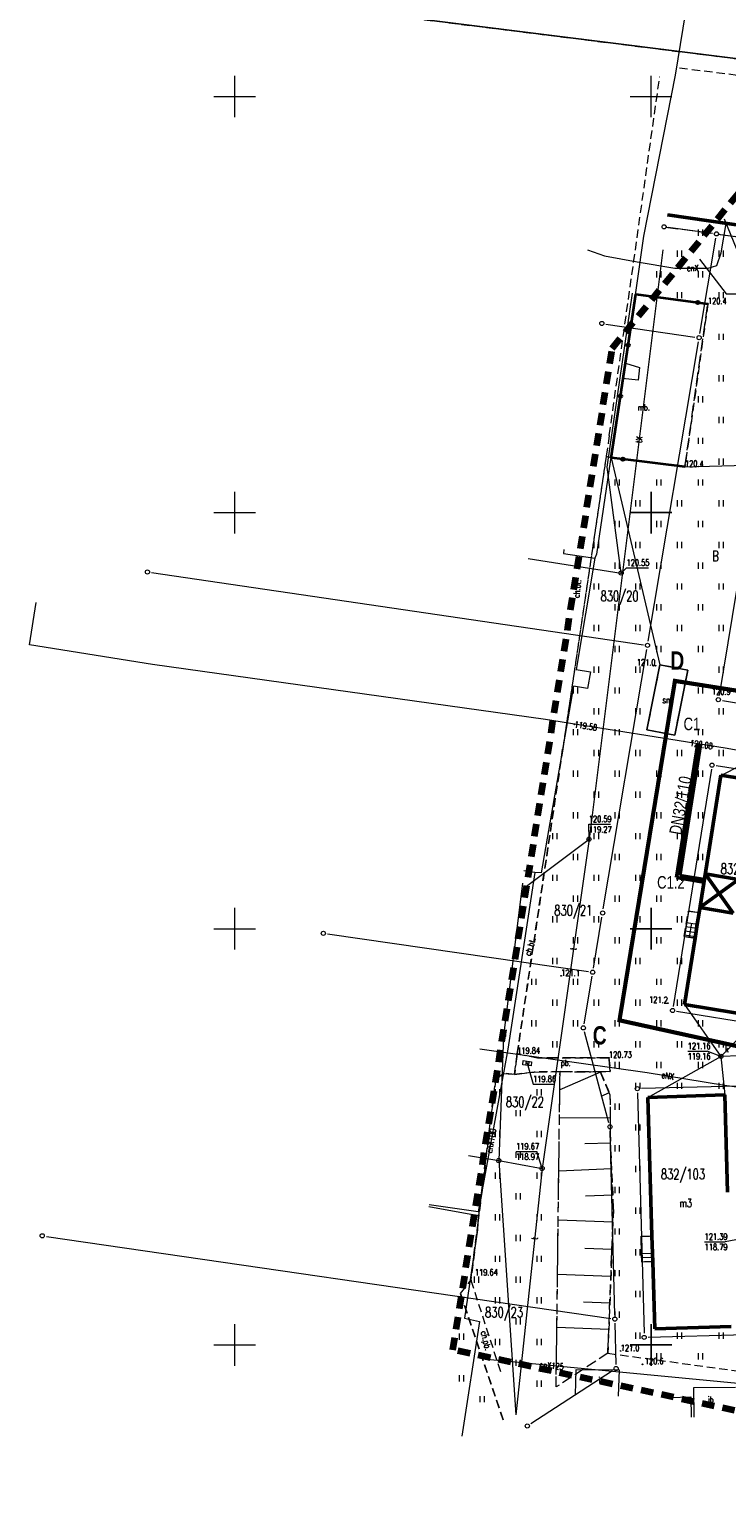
# Model space of a CAD drawing. Header units: metres. Extents: x 6594798 to 6595476, y 5882248 to 5882752.
# Tile 3 of 19: x 6595025 to 6595109, y 5882481 to 5882658. Entities that reach past the tile are written whole.
import ezdxf
from ezdxf.enums import TextEntityAlignment as Align

# ---------------------------------------------------------------- set-up
doc = ezdxf.new("R2010")
doc.units = ezdxf.units.M
doc.header["$MEASUREMENT"] = 0
for name, pattern in [('1', [0]), ('1_1', [0]), ('1_14', [1, -1]), ('1_OTDI', [0]), ('1_OTDM', [0]), ('1_OTKC', [1.5, 1, -0.5]), ('1_OTKJ', [2, 1.5, -0.5]), ('1_OTKK', [0]), ('1_OTKU', [2, 1.5, -0.5]), ('1_OTRK', [1.75, 1.25, -0.5]), ('1_OTRKG', [1.75, 1.25, -0.5]), ('1_OTZI', [1.5, 1, -0.5]), ('1_OTZT', [1.5, 1, -0.5]), ('2_14', [1, -1]), ('2_EGBS', [0]), ('2_EGBSG', [0]), ('2_EGBU_A', [0]), ('3_SUCP', [0]), ('3_SUEP_A', [0]), ('3_SUKP', [0]), ('3_SUTP_A', [0]), ('4', [2.5, 1.5, -1]), ('BUR', [3, 2, -1]), ('GDE', [0]), ('GUK', [2, 1.5, -0.5])]:
    doc.linetypes.add(name, pattern=pattern)
doc.layers.get('0').update_dxf_attribs({"color": 250, "linetype": 'CONTINUOUS', "lineweight": 100})
for name, color, linetype, lineweight in [('00 Ciepłociąg', 200, 'CONTINUOUS', 50), ('BLOKADA_L_0', 7, '4', 100), ('Dzialki', 7, 'GDE', 18), ('EGBB_E_T_0', 7, 'CONTINUOUS', 20), ('EGBB_L_0', 7, '2_EGBU_A', 50), ('EGBE_L_3', 7, '2_EGBS', 18), ('Kontury', 90, 'GUK', 18), ('Numery_dzialek', 7, 'CONTINUOUS', 13), ('Numery_konturow', 90, 'CONTINUOUS', 13), ('OTD_E_T_5', 7, 'CONTINUOUS', 0), ('OTD_E_T_7', 7, 'CONTINUOUS', 0), ('OTD_L_14', 7, '1_OTDI', 18), ('OTD_L_8', 7, '1_OTDM', 25), ('OTK_E_T_1', 7, 'CONTINUOUS', 0), ('OTK_E_T_3', 7, 'CONTINUOUS', 0), ('OTK_L_0', 7, '1_OTKJ', 18), ('OTK_L_1', 7, '1_OTKK', 25), ('OTK_L_2', 7, '1_OTKC', 18), ('OTK_L_4', 7, '1_OTKU', 18), ('OTO_L_0', 7, 'CONTINUOUS', 35), ('OTR_L_1', 7, '1_OTRK', 18), ('OTR_T_0', 7, 'CONTINUOUS', 18), ('OTR_T_1', 7, 'CONTINUOUS', 18), ('OTZ_L_3', 7, '1_OTZT', 18), ('Podzial_sekcyjny_krzyze', 7, '1', 0), ('Punkty', 7, 'CONTINUOUS', 18), ('SUCP_E_T_0', 200, 'CONTINUOUS', 18), ('SUCP_L_0', 200, '3_SUCP', 18), ('SUCR_T_0', 200, 'CONTINUOUS', 18), ('SUEP_E_T_0', 1, 'CONTINUOUS', 0), ('SUEP_L_0', 1, '3_SUEP_A', 18), ('SUK_E_T_4', 34, 'CONTINUOUS', 0), ('SUK_T_1', 34, 'CONTINUOUS', 18), ('SUK_T_3', 34, 'CONTINUOUS', 18), ('SUKP_L_0', 34, '3_SUKP', 18), ('SUKR_T_0', 34, 'CONTINUOUS', 18), ('SUP_T_0', 7, 'CONTINUOUS', 18), ('SUTP_E_T_0', 30, 'CONTINUOUS', 0), ('SUTP_L_0', 30, '3_SUTP_A', 18), ('SUTR_T_0', 30, 'CONTINUOUS', 18), ('UZBOA_L_0', 7, '1', 25)]:
    doc.layers.add(name, color=color, linetype=linetype, lineweight=lineweight)
doc.layers.add('00 opis', color=7, linetype='CONTINUOUS')
doc.styles.get("Standard").update_dxf_attribs({"font": 'Simplex.SHX', "width": 0.75})
doc.styles.add('styl1', font='arial.ttf', dxfattribs={"width": 0.75, "height": 1.5})

# ---------------------------------------------------------------- blocks, each defined once
blk = doc.blocks.new('GRT')
at = {"linetype": 'Continuous'}
blk.add_circle((0, 0), 0.25, dxfattribs=at)
blk = doc.blocks.new('2_OTRN')
at = {"linetype": 'Continuous'}
blk.add_circle((0, 0), 0.045, dxfattribs=at)
blk = doc.blocks.new('2_OTRS')
at = {"linetype": 'Continuous'}
blk.add_circle((0, 0), 0.045, dxfattribs=at)
blk = doc.blocks.new('2_OTZT')
at = {"linetype": 'Continuous'}
for p, q in [((-0.2625, -0.375), (-0.2625, 0.375)), ((0.2625, -0.375), (0.2625, 0.375))]:
    blk.add_line(p, q, dxfattribs=at)
blk = doc.blocks.new('4_SUPS')
at = {"linetype": 'Continuous'}
blk.add_circle((0, 0), 0.0625, dxfattribs=at)
blk = doc.blocks.new('4_SUKS')
at = {"linetype": 'Continuous'}
blk.add_circle((0, 0), 0.25, dxfattribs=at)
blk = doc.blocks.new('4_SUKK')
at = {"linetype": 'Continuous'}
for p, q in [((-0.5, -0.25), (-0.5, 0.25)), ((-0.5, 0.25), (0.5, 0.25)), ((-0.175, 0.25), (-0.175, -0.25)), ((0.175, 0.25), (0.175, -0.25)), ((0.5, 0.25), (0.5, -0.25)), ((0.5, -0.25), (-0.5, -0.25))]:
    blk.add_line(p, q, dxfattribs=at)
blk = doc.blocks.new('4_SUPK')
at = {"linetype": 'Continuous'}
blk.add_circle((0, 0), 0.25, dxfattribs=at)

msp = doc.modelspace()

# ---------------------------------------------------------------- linework, layer by layer
at = {"layer": '00 Ciepłociąg', "linetype": 'Continuous'}
for p, q in [((6595105.624, 5882572.203), (6595103.073, 5882556.15)), ((6595105.94, 5882572.153), (6595103.438, 5882556.414)), ((6595106.341, 5882555.608), (6595103.073, 5882556.15)), ((6595106.393, 5882555.924), (6595103.438, 5882556.414))]:
    msp.add_line(p, q, dxfattribs=at)
at = {"layer": '00 opis', "color": 251, "linetype": 'BUR', "true_color": 0x636466, "const_width": 0.5}
msp.add_lwpolyline([(6595096.207, 5882538.999), (6595102.866, 5882579.782), (6595127.817, 5882575.836), (6595134.727, 5882624.347), (6595171.577, 5882618.1), (6595164.463, 5882579.221), (6595215.846, 5882571.072), (6595208.593, 5882525.147), (6595159.155, 5882533.357), (6595154.023, 5882501.095), (6595115.2, 5882506.657), (6595120.004, 5882533.77), (6595096.207, 5882538.999)], dxfattribs=at)
at = {"layer": 'BLOKADA_L_0', "linetype": '4'}
for p, q in [((6595095.34, 5882619.74), (6595117.61, 5882647.08)), ((6595076.2, 5882499.42), (6595095.34, 5882619.74)), ((6595161.36, 5882481.06), (6595076.2, 5882499.42))]:
    msp.add_line(p, q, dxfattribs=at)
at = {"layer": 'Dzialki'}
for p, q in [((6595107.365, 5882633.557), (6595102.065, 5882634.273)), ((6595108.356, 5882633.423), (6595111.664, 5882632.977)), ((6595105.853, 5882621.513), (6595107.777, 5882632.997)), ((6595094.585, 5882622.658), (6595105.275, 5882621.092)), ((6595099.653, 5882584.543), (6595105.687, 5882620.527)), ((6595112.859, 5882606.517), (6595108.161, 5882578.013)), ((6595040.005, 5882592.787), (6595099.075, 5882584.123)), ((6595094.263, 5882552.393), (6595099.487, 5882583.557)), ((6595108.573, 5882577.439), (6595120.587, 5882575.461)), ((6595119.326, 5882567.729), (6595107.814, 5882569.581)), ((6595107.241, 5882569.166), (6595102.659, 5882540.674)), ((6595093.072, 5882545.273), (6595094.098, 5882551.407)), ((6595061.135, 5882549.388), (6595092.495, 5882544.852)), ((6595091.953, 5882538.583), (6595092.907, 5882544.287)), ((6595103.074, 5882540.1), (6595114.566, 5882538.25)), ((6595094.94, 5882526.683), (6595092, 5882537.607)), ((6595110.55, 5882531.107), (6595098.86, 5882530.793)), ((6595098.374, 5882530.28), (6595099.156, 5882501.4)), ((6595095.637, 5882503.6), (6595095.083, 5882525.7)), ((6595027.365, 5882513.038), (6595095.155, 5882503.172)), ((6595095.663, 5882502.6), (6595095.787, 5882497.66)), ((6595099.67, 5882500.915), (6595111.37, 5882501.265)), ((6595095.38, 5882496.888), (6595085.55, 5882490.532))]:
    msp.add_line(p, q, dxfattribs=at)
at = {"layer": 'EGBB_L_0', "linetype": '2_EGBU_A'}
for p, q in [((6595111.885, 5882634.327), (6595101.994, 5882635.795)), ((6595105.765, 5882551.931), (6595108.385, 5882568.446)), ((6595117.466, 5882566.94), (6595108.385, 5882568.446)), ((6595105.862, 5882552.546), (6595110.49, 5882555.933)), ((6595110.49, 5882555.933), (6595106.505, 5882556.594)), ((6595106.505, 5882556.594), (6595109.848, 5882551.884)), ((6595105.545, 5882550.543), (6595105.765, 5882551.931)), ((6595109.848, 5882551.884), (6595105.862, 5882552.546)), ((6595105.282, 5882548.867), (6595105.545, 5882550.543)), ((6595104.021, 5882540.913), (6595105.282, 5882548.867)), ((6595113.041, 5882539.407), (6595104.021, 5882540.913)), ((6595099.604, 5882529.743), (6595108.86, 5882530.054)), ((6595100.102, 5882513.094), (6595099.604, 5882529.743)), ((6595109.187, 5882518.368), (6595108.86, 5882530.054)), ((6595100.163, 5882510.993), (6595100.102, 5882513.094)), ((6595100.199, 5882509.992), (6595100.163, 5882510.993)), ((6595100.437, 5882501.948), (6595100.199, 5882509.992)), ((6595100.437, 5882501.948), (6595109.632, 5882502.22))]:
    msp.add_line(p, q, dxfattribs=at)
at = {"layer": 'EGBE_L_3', "linetype": '2_EGBSG'}
for p, q in [((6595104.487, 5882552.128), (6595104.268, 5882550.751)), ((6595100.163, 5882510.993), (6595100.199, 5882509.992))]:
    msp.add_line(p, q, dxfattribs=at)
at = {"layer": 'EGBE_L_3', "linetype": '2_EGBS'}
for p, q in [((6595105.765, 5882551.931), (6595104.487, 5882552.128)), ((6595105.545, 5882550.543), (6595105.765, 5882551.931)), ((6595104.268, 5882550.751), (6595103.994, 5882549.065)), ((6595104.187, 5882550.253), (6595105.468, 5882550.056)), ((6595104.267, 5882550.746), (6595105.546, 5882550.55)), ((6595105.282, 5882548.867), (6595105.545, 5882550.543)), ((6595103.994, 5882549.065), (6595105.282, 5882548.867)), ((6595104.027, 5882549.266), (6595105.313, 5882549.068)), ((6595104.107, 5882549.759), (6595105.391, 5882549.562)), ((6595098.801, 5882513.052), (6595100.102, 5882513.094)), ((6595098.862, 5882510.951), (6595098.801, 5882513.052)), ((6595100.102, 5882513.094), (6595100.163, 5882510.993)), ((6595100.163, 5882510.993), (6595098.862, 5882510.946)), ((6595098.898, 5882509.96), (6595098.862, 5882510.951)), ((6595100.181, 5882510.493), (6595098.88, 5882510.446)), ((6595100.199, 5882509.992), (6595098.898, 5882509.96)), ((6595100.199, 5882509.993), (6595100.086, 5882509.989))]:
    msp.add_line(p, q, dxfattribs=at)
at = {"layer": 'EGBE_L_3', "linetype": '2_14'}
msp.add_line((6595104.848, 5882550.657), (6595104.589, 5882548.973), dxfattribs=at)
at = {"layer": 'Kontury'}
for p, q in [((6595101.738, 5882634.317), (6595107.692, 5882633.513)), ((6595108.028, 5882633.467), (6595111.992, 5882632.933))]:
    msp.add_line(p, q, dxfattribs=at)
at = {"layer": 'Numery_dzialek', "linetype": 'Continuous'}
for p, q in [((6595108.774, 5882635.318), (6595111.375, 5882628.933)), ((6595105.811, 5882630.454), (6595109.038, 5882626.289)), ((6595109.038, 5882626.289), (6595113.923, 5882626.289))]:
    msp.add_line(p, q, dxfattribs=at)
at = {"layer": 'OTD_L_14', "linetype": '1_OTDI'}
for p, q in [((6595090.92, 5882494.01), (6595091.021, 5882497.058)), ((6595091.021, 5882497.058), (6595096.154, 5882496.988)), ((6595096.154, 5882496.988), (6595096.05, 5882493.84)), ((6595102.24, 5882493.69), (6595104.76, 5882493.75)), ((6595104.76, 5882493.75), (6595104.8, 5882491.31)), ((6595105.14, 5882494.88), (6595110.16, 5882494.94)), ((6595105.182, 5882491.33), (6595105.14, 5882494.88))]:
    msp.add_line(p, q, dxfattribs=at)
at = {"layer": 'OTD_L_8', "linetype": '1_OTDM'}
for p, q in [((6595099.49, 5882573.921), (6595101.059, 5882581.72)), ((6595101.059, 5882581.72), (6595104.411, 5882581.054)), ((6595104.411, 5882581.054), (6595102.862, 5882573.254)), ((6595102.862, 5882573.254), (6595099.49, 5882573.921))]:
    msp.add_line(p, q, dxfattribs=at)
at = {"layer": 'OTK_L_0', "linetype": '1_OTKJ'}
msp.add_line((6595129.336, 5882652.156), (6595056.412, 5882661.274), dxfattribs=at)
at = {"layer": 'OTK_L_1', "linetype": '1_OTKK'}
msp.add_line((6595129.336, 5882652.156), (6595056.412, 5882661.274), dxfattribs=at)
at = {"layer": 'OTK_L_2', "linetype": '1_OTKC'}
for p, q in [((6595056.412, 5882661.274), (6595129.336, 5882652.156)), ((6595103.4, 5882653.448), (6595128.819, 5882650.273)), ((6595094.983, 5882609.269), (6595101.034, 5882652.351)), ((6595094.983, 5882609.269), (6595089.387, 5882571.622)), ((6595083.92, 5882534.99), (6595089.387, 5882571.622)), ((6595083.59, 5882532.49), (6595083.92, 5882534.99)), ((6595081.342, 5882531.998), (6595082.312, 5882532.625)), ((6595082.312, 5882532.625), (6595083.59, 5882532.49)), ((6595078.36, 5882507.76), (6595081.342, 5882531.998)), ((6595077.12, 5882506.17), (6595078.36, 5882507.76)), ((6595078.36, 5882507.76), (6595082.02, 5882496.44)), ((6595082.25, 5882490.98), (6595077.12, 5882506.17))]:
    msp.add_line(p, q, dxfattribs=at)
at = {"layer": 'OTK_L_4', "linetype": '1_OTKU'}
for p, q in [((6595098.17, 5882626.237), (6595095.225, 5882606.595)), ((6595106.825, 5882625.076), (6595098.17, 5882626.237)), ((6595104.072, 5882605.522), (6595106.825, 5882625.076)), ((6595095.225, 5882606.595), (6595104.072, 5882605.522)), ((6595083.92, 5882534.99), (6595083.59, 5882532.49)), ((6595086.34, 5882534.48), (6595083.92, 5882534.99)), ((6595094.94, 5882534.49), (6595086.34, 5882534.48)), ((6595095.1, 5882532.84), (6595094.94, 5882534.49)), ((6595083.59, 5882532.49), (6595085.97, 5882532.78)), ((6595085.97, 5882532.78), (6595089.066, 5882532.841)), ((6595089.066, 5882532.841), (6595095.1, 5882532.84))]:
    msp.add_line(p, q, dxfattribs=at)
at = {"layer": 'OTO_L_0'}
for p, q in [((6595097.254, 5882620.125), (6595098.17, 5882626.237)), ((6595098.17, 5882626.237), (6595105.603, 5882625.24)), ((6595105.603, 5882625.24), (6595106.825, 5882625.076)), ((6595096.337, 5882614.013), (6595097.254, 5882620.125)), ((6595095.225, 5882606.595), (6595096.337, 5882614.013)), ((6595096.626, 5882606.425), (6595095.225, 5882606.595)), ((6595104.072, 5882605.522), (6595096.626, 5882606.425))]:
    msp.add_line(p, q, dxfattribs=at)
for centre in [(6595105.603, 5882625.24), (6595097.254, 5882620.125), (6595096.337, 5882614.013), (6595096.626, 5882606.425)]:
    msp.add_circle(centre, 0.17, dxfattribs=at)
at = {"layer": 'OTR_L_1', "linetype": '1_OTRK'}
for p, q in [((6595088.597, 5882494.952), (6595089.066, 5882532.841)), ((6595089.066, 5882532.841), (6595092.766, 5882532.809)), ((6595093.935, 5882532.753), (6595092.766, 5882532.809)), ((6595094.815, 5882498.996), (6595088.597, 5882494.952))]:
    msp.add_line(p, q, dxfattribs=at)
at = {"layer": 'OTR_L_1', "linetype": '1_1'}
for p, q in [((6595093.935, 5882532.753), (6595089.039, 5882530.664)), ((6595094.98, 5882530.305), (6595093.947, 5882529.864)), ((6595095.084, 5882527.293), (6595088.997, 5882527.259)), ((6595095.127, 5882524.25), (6595092.042, 5882524.17)), ((6595095.252, 5882521.167), (6595088.918, 5882520.879)), ((6595095.396, 5882518), (6595092.138, 5882517.852)), ((6595095.417, 5882514.741), (6595088.845, 5882514.992)), ((6595095.292, 5882511.455), (6595092.048, 5882511.579)), ((6595095.167, 5882508.211), (6595088.764, 5882508.456)), ((6595095.045, 5882505.009), (6595091.885, 5882505.13)), ((6595094.924, 5882501.849), (6595088.686, 5882502.088))]:
    msp.add_line(p, q, dxfattribs=at)
at = {"layer": 'OTR_L_1', "linetype": '1_OTRKG'}
for p, q in [((6595095.068, 5882530.097), (6595093.935, 5882532.753)), ((6595095.068, 5882530.097), (6595095.094, 5882525.496)), ((6595095.146, 5882523.495), (6595095.094, 5882525.496)), ((6595095.476, 5882516.259), (6595095.146, 5882523.495)), ((6595094.815, 5882498.996), (6595095.476, 5882516.259))]:
    msp.add_line(p, q, dxfattribs=at)
at = {"layer": 'OTZ_L_3', "linetype": '1_OTZI'}
for p, q in [((6595111.885, 5882634.327), (6595101.994, 5882635.795)), ((6595098.17, 5882626.237), (6595106.825, 5882625.076)), ((6595106.825, 5882625.076), (6595104.072, 5882605.522)), ((6595094.606, 5882606.737), (6595089.387, 5882571.622)), ((6595095.225, 5882606.595), (6595094.606, 5882606.737)), ((6595104.072, 5882605.522), (6595095.225, 5882606.595)), ((6595101.059, 5882581.72), (6595099.49, 5882573.921)), ((6595104.411, 5882581.054), (6595101.059, 5882581.72)), ((6595102.862, 5882573.254), (6595104.411, 5882581.054)), ((6595099.49, 5882573.921), (6595102.862, 5882573.254)), ((6595089.387, 5882571.622), (6595083.92, 5882534.99)), ((6595105.765, 5882551.931), (6595108.385, 5882568.446)), ((6595108.385, 5882568.446), (6595117.466, 5882566.94)), ((6595103.994, 5882549.065), (6595104.487, 5882552.128)), ((6595104.487, 5882552.128), (6595105.765, 5882551.931)), ((6595105.282, 5882548.867), (6595103.994, 5882549.065)), ((6595104.021, 5882540.913), (6595105.282, 5882548.867)), ((6595113.041, 5882539.407), (6595104.021, 5882540.913)), ((6595083.92, 5882534.99), (6595086.34, 5882534.48)), ((6595086.34, 5882534.48), (6595094.94, 5882534.49)), ((6595094.94, 5882534.49), (6595095.1, 5882532.84)), ((6595082.312, 5882532.625), (6595081.342, 5882531.998)), ((6595083.59, 5882532.49), (6595082.312, 5882532.625)), ((6595085.97, 5882532.78), (6595083.59, 5882532.49)), ((6595089.066, 5882532.841), (6595085.97, 5882532.78)), ((6595088.597, 5882494.952), (6595089.066, 5882532.841)), ((6595095.1, 5882532.84), (6595093.935, 5882532.753)), ((6595093.935, 5882532.753), (6595095.068, 5882530.097)), ((6595081.342, 5882531.998), (6595078.36, 5882507.76)), ((6595095.068, 5882530.097), (6595095.094, 5882525.496)), ((6595099.604, 5882529.743), (6595108.86, 5882530.054)), ((6595100.102, 5882513.094), (6595099.604, 5882529.743)), ((6595108.86, 5882530.054), (6595109.187, 5882518.368)), ((6595095.094, 5882525.496), (6595095.146, 5882523.495)), ((6595095.146, 5882523.495), (6595095.476, 5882516.259)), ((6595095.476, 5882516.259), (6595094.815, 5882498.996)), ((6595098.801, 5882513.052), (6595100.102, 5882513.094)), ((6595098.898, 5882509.96), (6595098.801, 5882513.052)), ((6595100.199, 5882509.992), (6595098.898, 5882509.96)), ((6595100.437, 5882501.948), (6595100.199, 5882509.992)), ((6595078.36, 5882507.76), (6595082.02, 5882496.44)), ((6595109.632, 5882502.22), (6595100.437, 5882501.948)), ((6595094.815, 5882498.996), (6595113.038, 5882496.521))]:
    msp.add_line(p, q, dxfattribs=at)
at = {"layer": 'OTZ_L_3', "linetype": '1_14'}
for p, q in [((6595095.225, 5882606.595), (6595101.059, 5882581.72)), ((6595104.072, 5882605.522), (6595114.337, 5882605.769))]:
    msp.add_line(p, q, dxfattribs=at)
at = {"layer": 'OTZ_L_3', "linetype": '1_OTZT'}
msp.add_line((6595077.12, 5882506.17), (6595082.25, 5882490.98), dxfattribs=at)
at = {"layer": 'Podzial_sekcyjny_krzyze'}
for p, q in [((6595050, 5882647.5), (6595050, 5882652.5)), ((6595100, 5882647.5), (6595100, 5882652.5)), ((6595047.5, 5882650), (6595052.5, 5882650)), ((6595097.5, 5882650), (6595102.5, 5882650)), ((6595050, 5882597.5), (6595050, 5882602.5)), ((6595100, 5882597.5), (6595100, 5882602.5)), ((6595047.5, 5882600), (6595052.5, 5882600)), ((6595097.5, 5882600), (6595102.5, 5882600)), ((6595050, 5882547.5), (6595050, 5882552.5)), ((6595100, 5882547.5), (6595100, 5882552.5)), ((6595047.5, 5882550), (6595052.5, 5882550)), ((6595097.5, 5882550), (6595102.5, 5882550)), ((6595050, 5882497.5), (6595050, 5882502.5)), ((6595100, 5882497.5), (6595100, 5882502.5)), ((6595047.5, 5882500), (6595052.5, 5882500)), ((6595097.5, 5882500), (6595102.5, 5882500))]:
    msp.add_line(p, q, dxfattribs=at)
at = {"layer": 'SUCP_L_0', "linetype": '3_SUCP'}
for p, q in [((6595104.526, 5882662.464), (6595102.878, 5882652.565)), ((6595102.878, 5882652.565), (6595099.087, 5882633.215)), ((6595099.087, 5882633.215), (6595099.043, 5882632.946)), ((6595108.44, 5882631.2), (6595109.002, 5882634.755)), ((6595092.38, 5882631.56), (6595094.404, 5882630.865)), ((6595099.043, 5882632.946), (6595096.924, 5882617.973)), ((6595094.404, 5882630.865), (6595098.319, 5882630.126)), ((6595098.319, 5882630.126), (6595102.844, 5882629.382)), ((6595106.85, 5882629.392), (6595107.904, 5882629.677)), ((6595107.904, 5882629.677), (6595108.44, 5882631.2)), ((6595102.844, 5882629.382), (6595106.85, 5882629.392)), ((6595096.924, 5882617.973), (6595098.617, 5882617.42)), ((6595098.617, 5882617.42), (6595098.436, 5882615.912)), ((6595096.589, 5882616.128), (6595093.434, 5882595.009)), ((6595098.436, 5882615.912), (6595096.589, 5882616.128)), ((6595089.531, 5882595.571), (6595089.464, 5882595.094)), ((6595089.464, 5882595.094), (6595093.242, 5882594.516)), ((6595093.242, 5882594.516), (6595090.995, 5882581.146)), ((6595093.434, 5882595.009), (6595093.242, 5882594.516)), ((6595025.337, 5882584.127), (6595026.123, 5882589.182)), ((6595040.116, 5882581.74), (6595025.337, 5882584.127)), ((6595087.34, 5882575.131), (6595040.116, 5882581.74)), ((6595090.995, 5882581.146), (6595092.706, 5882580.852)), ((6595092.706, 5882580.852), (6595092.368, 5882578.866)), ((6595090.697, 5882579.155), (6595086.789, 5882556.716)), ((6595092.368, 5882578.866), (6595090.697, 5882579.155)), ((6595108.895, 5882571.68), (6595087.34, 5882575.131)), ((6595117.95, 5882570.118), (6595108.895, 5882571.68)), ((6595086.039, 5882556.776), (6595082.802, 5882535.528)), ((6595086.039, 5882556.776), (6595084.718, 5882556.95)), ((6595086.789, 5882556.716), (6595086.039, 5882556.776)), ((6595082.802, 5882535.528), (6595079.229, 5882515.985)), ((6595073.31, 5882516.638), (6595079.223, 5882515.555)), ((6595079.229, 5882515.985), (6595073.341, 5882516.848)), ((6595079.223, 5882515.555), (6595079.14, 5882513.846)), ((6595079.14, 5882513.846), (6595077.601, 5882503.226)), ((6595079.386, 5882502.831), (6595077.283, 5882489.02)), ((6595077.601, 5882503.226), (6595079.386, 5882502.831)), ((6595130.562, 5882493.402), (6595080.697, 5882498.217))]:
    msp.add_line(p, q, dxfattribs=at)
at = {"layer": 'SUEP_L_0', "linetype": '3_SUEP_A'}
for p, q in [((6595079.423, 5882535.566), (6595099.516, 5882532.745)), ((6595099.516, 5882532.745), (6595108.826, 5882531.205)), ((6595108.826, 5882531.205), (6595125.198, 5882529.046))]:
    msp.add_line(p, q, dxfattribs=at)
at = {"layer": 'SUKP_L_0', "linetype": '3_SUKP'}
for p, q in [((6595108.476, 5882568.465), (6595115.396, 5882571.979)), ((6595104.021, 5882540.913), (6595108.394, 5882534.671)), ((6595108.394, 5882534.671), (6595113.041, 5882539.407)), ((6595099.604, 5882529.743), (6595108.394, 5882534.671)), ((6595120.761, 5882535.029), (6595108.394, 5882534.671)), ((6595108.394, 5882534.671), (6595108.86, 5882530.054))]:
    msp.add_line(p, q, dxfattribs=at)
at = {"layer": 'SUKR_T_0', "linetype": 'Continuous', "lineweight": 0}
for p, q in [((6595104.404, 5882535.294), (6595106.739, 5882535.294)), ((6595108.394, 5882534.671), (6595106.739, 5882535.294)), ((6595085.12, 5882533.84), (6595085.84, 5882531.319)), ((6595085.84, 5882531.319), (6595088.282, 5882531.319)), ((6595112.533, 5882513.061), (6595108.909, 5882512.381)), ((6595106.439, 5882512.381), (6595108.909, 5882512.381))]:
    msp.add_line(p, q, dxfattribs=at)
at = {"layer": 'SUTP_L_0', "linetype": '3_SUTP_A'}
for p, q in [((6595101.43, 5882631.57), (6595092.546, 5882560.766)), ((6595094.719, 5882605.452), (6595097.782, 5882626.373)), ((6595096.4, 5882592.74), (6595094.719, 5882605.452)), ((6595085.23, 5882594.47), (6595096.4, 5882592.74)), ((6595085.026, 5882555.13), (6595092.546, 5882560.766)), ((6595092.546, 5882560.766), (6595086.913, 5882521.199)), ((6595084.551, 5882555.467), (6595082.275, 5882537.146)), ((6595082.275, 5882537.146), (6595081.706, 5882522.152)), ((6595078.054, 5882522.773), (6595081.706, 5882522.152)), ((6595081.706, 5882522.152), (6595083.75, 5882491.579)), ((6595081.706, 5882522.152), (6595086.913, 5882521.199)), ((6595086.913, 5882521.199), (6595083.75, 5882491.579))]:
    msp.add_line(p, q, dxfattribs=at)
at = {"layer": 'SUTR_T_0', "linetype": 'Continuous', "lineweight": 0}
for p, q in [((6595096.4, 5882592.74), (6595097.056, 5882593.366)), ((6595097.056, 5882593.366), (6595099.689, 5882593.366)), ((6595092.546, 5882560.766), (6595092.517, 5882562.557)), ((6595092.517, 5882562.557), (6595095.123, 5882562.557)), ((6595083.797, 5882523.228), (6595086.267, 5882523.228)), ((6595086.913, 5882521.199), (6595086.267, 5882523.228))]:
    msp.add_line(p, q, dxfattribs=at)
at = {"layer": 'UZBOA_L_0', "linetype": '1'}
for p, q in [((6595100, 5882597.5), (6595100, 5882602.5)), ((6595097.5, 5882600), (6595102.5, 5882600)), ((6595100, 5882547.5), (6595100, 5882552.5)), ((6595097.5, 5882550), (6595102.5, 5882550)), ((6595100, 5882497.5), (6595100, 5882502.5)), ((6595097.5, 5882500), (6595102.5, 5882500))]:
    msp.add_line(p, q, dxfattribs=at)

# ---------------------------------------------------------------- block references
at = {"layer": 'OTR_T_0'}
for p in [(6595083.92, 5882534.99), (6595094.94, 5882534.49), (6595078.36, 5882507.76)]:
    msp.add_blockref('2_OTRS', p, dxfattribs=at)
at = {"layer": 'OTR_T_1'}
for p, rotation in [((6595106.825, 5882625.076), 359.200969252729), ((6595104.072, 5882605.522), 359.2009688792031), ((6595100.528, 5882581.608), 359.200968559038), ((6595089.206, 5882544.34), 359.2009682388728), ((6595102.013, 5882541.071), 359.2009676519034), ((6595096.349, 5882499.274), 359.2009670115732)]:
    msp.add_blockref('2_OTRN', p, dxfattribs=dict(at, rotation=rotation))
msp.add_blockref('2_OTRN', (6595098.98, 5882497.67), dxfattribs=at)
at = {"layer": 'OTZ_L_3'}
for p in [(6595105.945, 5882633.624), (6595103.445, 5882631.124), (6595108.445, 5882631.124), (6595100.945, 5882628.624), (6595105.945, 5882628.624), (6595103.445, 5882626.124), (6595108.445, 5882626.124), (6595108.445, 5882621.124), (6595108.445, 5882616.124), (6595105.945, 5882613.624), (6595108.445, 5882611.124), (6595105.945, 5882608.624), (6595108.445, 5882606.124), (6595095.945, 5882603.624), (6595100.945, 5882603.624), (6595105.945, 5882603.624), (6595098.445, 5882601.124), (6595103.445, 5882601.124), (6595108.445, 5882601.124), (6595095.945, 5882598.624), (6595100.945, 5882598.624), (6595105.945, 5882598.624), (6595093.445, 5882596.124), (6595098.445, 5882596.124), (6595103.445, 5882596.124), (6595108.445, 5882596.124), (6595095.945, 5882593.624), (6595100.945, 5882593.624), (6595105.945, 5882593.624), (6595093.445, 5882591.124), (6595098.445, 5882591.124), (6595103.445, 5882591.124), (6595108.445, 5882591.124), (6595095.945, 5882588.624), (6595100.945, 5882588.624), (6595105.945, 5882588.624), (6595093.445, 5882586.124), (6595098.445, 5882586.124), (6595103.445, 5882586.124), (6595108.445, 5882586.124), (6595095.945, 5882583.624), (6595100.945, 5882583.624), (6595105.945, 5882583.624), (6595093.445, 5882581.124), (6595098.445, 5882581.124), (6595108.445, 5882581.124), (6595090.945, 5882578.624), (6595095.945, 5882578.624), (6595105.945, 5882578.624), (6595093.445, 5882576.124), (6595098.445, 5882576.124), (6595108.445, 5882576.124), (6595090.945, 5882573.624), (6595095.945, 5882573.624), (6595105.945, 5882573.624), (6595093.445, 5882571.124), (6595098.445, 5882571.124), (6595103.445, 5882571.124), (6595108.445, 5882571.124), (6595090.945, 5882568.624), (6595095.945, 5882568.624), (6595100.945, 5882568.624), (6595105.945, 5882568.624), (6595093.445, 5882566.124), (6595098.445, 5882566.124), (6595103.445, 5882566.124), (6595090.945, 5882563.624), (6595095.945, 5882563.624), (6595100.945, 5882563.624), (6595105.945, 5882563.624), (6595088.445, 5882561.124), (6595093.445, 5882561.124), (6595098.445, 5882561.124), (6595103.445, 5882561.124), (6595090.945, 5882558.624), (6595095.945, 5882558.624), (6595100.945, 5882558.624), (6595105.945, 5882558.624), (6595088.445, 5882556.124), (6595093.445, 5882556.124), (6595098.445, 5882556.124), (6595103.445, 5882556.124), (6595090.945, 5882553.624), (6595095.945, 5882553.624), (6595100.945, 5882553.624), (6595088.445, 5882551.124), (6595093.445, 5882551.124), (6595098.445, 5882551.124), (6595103.445, 5882551.124), (6595090.945, 5882548.624), (6595095.945, 5882548.624), (6595100.945, 5882548.624), (6595088.445, 5882546.124), (6595093.445, 5882546.124), (6595098.445, 5882546.124), (6595103.445, 5882546.124), (6595085.945, 5882543.624), (6595090.945, 5882543.624), (6595095.945, 5882543.624), (6595100.945, 5882543.624), (6595088.445, 5882541.124), (6595093.445, 5882541.124), (6595098.445, 5882541.124), (6595103.445, 5882541.124), (6595085.945, 5882538.624), (6595090.945, 5882538.624), (6595095.945, 5882538.624), (6595100.945, 5882538.624), (6595105.945, 5882538.624), (6595088.445, 5882536.124), (6595093.445, 5882536.124), (6595098.445, 5882536.124), (6595103.445, 5882536.124), (6595108.445, 5882536.124), (6595095.945, 5882533.624), (6595100.945, 5882533.624), (6595105.945, 5882533.624), (6595081.566, 5882530.341), (6595086.566, 5882530.341), (6595098.445, 5882531.124), (6595103.445, 5882531.124), (6595108.445, 5882531.124), (6595095.945, 5882528.624), (6595084.066, 5882527.841), (6595081.566, 5882525.341), (6595086.566, 5882525.341), (6595098.445, 5882526.124), (6595095.945, 5882523.624), (6595084.066, 5882522.841), (6595081.566, 5882520.341), (6595086.566, 5882520.341), (6595098.445, 5882521.124), (6595084.066, 5882517.841), (6595095.945, 5882518.624), (6595098.445, 5882516.124), (6595081.566, 5882515.341), (6595086.566, 5882515.341), (6595084.066, 5882512.841), (6595095.945, 5882513.624), (6595098.445, 5882511.124), (6595081.566, 5882510.341), (6595086.566, 5882510.341), (6595079.066, 5882507.841), (6595084.066, 5882507.841), (6595095.945, 5882508.624), (6595081.566, 5882505.341), (6595086.566, 5882505.341), (6595098.445, 5882506.124), (6595095.945, 5882503.624), (6595084.066, 5882502.841), (6595077.25, 5882500.98), (6595081.566, 5882500.341), (6595086.566, 5882500.341), (6595098.445, 5882501.124), (6595103.445, 5882501.124), (6595108.445, 5882501.124), (6595100.945, 5882498.624), (6595105.945, 5882498.624), (6595084.066, 5882497.841), (6595077.25, 5882495.98), (6595086.566, 5882495.341), (6595079.75, 5882493.48)]:
    msp.add_blockref('2_OTZT', p, dxfattribs=at)
at = {"layer": 'Punkty'}
for p in [(6595101.57, 5882634.34), (6595107.86, 5882633.49), (6595094.09, 5882622.73), (6595105.77, 5882621.02), (6595039.51, 5882592.86), (6595099.57, 5882584.05), (6595108.08, 5882577.52), (6595107.32, 5882569.66), (6595094.18, 5882551.9), (6595060.64, 5882549.46), (6595092.99, 5882544.78), (6595102.58, 5882540.18), (6595091.87, 5882538.09), (6595098.36, 5882530.78), (6595095.07, 5882526.2), (6595026.87, 5882513.11), (6595095.65, 5882503.1), (6595099.17, 5882500.9), (6595095.8, 5882497.16), (6595085.13, 5882490.26)]:
    msp.add_blockref('GRT', p, dxfattribs=at)
at = {"layer": 'SUCR_T_0'}
for p, rotation in [((6595090.804, 5882574.576), 359.200968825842), ((6595107.408, 5882571.918), 359.2009680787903)]:
    msp.add_blockref('4_SUPS', p, dxfattribs=dict(at, rotation=rotation))
at = {"layer": 'SUK_T_1', "rotation": 352.4470043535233}
msp.add_blockref('4_SUKK', (6595085.12, 5882533.84), dxfattribs=at)
at = {"layer": 'SUK_T_3'}
msp.add_blockref('4_SUKS', (6595108.394, 5882534.671), dxfattribs=at)
at = {"layer": 'SUKR_T_0', "rotation": 359.2009673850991}
msp.add_blockref('4_SUPS', (6595108.394, 5882534.671), dxfattribs=at)
at = {"layer": 'SUKR_T_0'}
msp.add_blockref('4_SUPS', (6595085.12, 5882533.84), dxfattribs=at)
at = {"layer": 'SUP_T_0'}
for p in [(6595096.4, 5882592.74), (6595092.546, 5882560.766), (6595082.275, 5882537.146), (6595081.706, 5882522.152), (6595086.913, 5882521.199)]:
    msp.add_blockref('4_SUPK', p, dxfattribs=at)
at = {"layer": 'SUTR_T_0'}
msp.add_blockref('4_SUPS', (6595096.4, 5882592.74), dxfattribs=at)
for p, rotation in [((6595092.546, 5882560.766), 359.2009685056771), ((6595082.275, 5882537.146), 359.2009683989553), ((6595086.913, 5882521.199), 359.2009678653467)]:
    msp.add_blockref('4_SUPS', p, dxfattribs=dict(at, rotation=rotation))

# ---------------------------------------------------------------- texts
at = {"layer": '00 opis', "linetype": 'Continuous', "attachment_point": 1, "style": 'styl1'}
for s, width, insert, char_height in [('{\\fArial|b1|i0|c238|p34;\\C30;\\c2254834;D}', 6.03664, (6595102.325, 5882583.327), 2.2), ('C1', 3.41628, (6595103.903, 5882575.362), 1.5), ('C1.2', 3.41628, (6595100.726, 5882556.327), 1.5), ('{\\fArial|b1|i0|c238|p34;\\C30;\\c2254834;C}', 6.03664, (6595092.995, 5882538.292), 2.2)]:
    msp.add_mtext_dynamic_manual_height_columns(s, width=width, gutter_width=12.5, heights=[0], dxfattribs=dict(at, insert=insert, char_height=char_height))
at = {"layer": '00 opis', "linetype": 'Continuous', "insert": (6595102.162, 5882561.477), "char_height": 1.5, "attachment_point": 1, "rotation": 79.78935, "style": 'styl1'}
msp.add_mtext_dynamic_manual_height_columns('DN32/110', width=3.41628, gutter_width=12.5, heights=[0], dxfattribs=at)
at = {"layer": 'EGBB_E_T_0', "width": 0.7}
msp.add_text('m3', height=1, dxfattribs=at).set_placement((6595104.165, 5882517.042), align=Align.MIDDLE)
at = {"layer": 'Numery_dzialek', "width": 0.7}
msp.add_text('830/20', height=1.25, dxfattribs=at).set_placement((6595096.216, 5882589.892), align=Align.MIDDLE)
for s, p in [('832/111', (6595108.363, 5882557.825)), ('830/21', (6595088.368, 5882552.841)), ('830/22', (6595082.554, 5882529.821)), ('832/103', (6595101.17, 5882521.148)), ('830/23', (6595080.055, 5882504.547))]:
    msp.add_text(s, height=1.25, dxfattribs=at).set_placement(p, align=Align.TOP_LEFT)
at = {"layer": 'Numery_konturow', "width": 0.7}
msp.add_text('B', height=1.25, dxfattribs=at).set_placement((6595108.131, 5882595.418), align=Align.TOP_RIGHT)
at = {"layer": 'OTD_E_T_5', "lineweight": 9, "width": 0.7}
msp.add_text('sm', height=0.75, dxfattribs=at).set_placement((6595101.96, 5882577.487), align=Align.MIDDLE)
at = {"layer": 'OTD_E_T_7', "lineweight": 9, "width": 0.7}
for p in [(6595093.687, 5882495.734), (6595106.831, 5882493.435)]:
    msp.add_text('ib', height=0.75, dxfattribs=at).set_placement(p, align=Align.MIDDLE_LEFT)
at = {"layer": 'OTK_E_T_1', "lineweight": 9, "width": 0.7}
for s, rotation, p in [('ch.bt.', 84.74619, (6595091.124, 5882590.853)), ('ch.bt.', 72.25533, (6595085.472, 5882547.842)), ('ch.pb.', 283.82865, (6595080.06, 5882500.483))]:
    msp.add_text(s, height=0.75, rotation=rotation, dxfattribs=at).set_placement(p, align=Align.MIDDLE)
at = {"layer": 'OTK_E_T_3', "lineweight": 9, "width": 0.7}
for s, p in [('mb.', (6595099.118, 5882612.638)), ('pb.', (6595089.743, 5882533.764))]:
    msp.add_text(s, height=0.75, dxfattribs=at).set_placement(p, align=Align.MIDDLE)
at = {"layer": 'OTR_T_0', "lineweight": 9, "width": 0.7}
for s, p in [('119.84', (6595083.92, 5882534.99)), ('120.73', (6595094.94, 5882534.49)), ('119.64', (6595078.842, 5882508.351))]:
    msp.add_text(s, height=0.75, dxfattribs=at).set_placement(p)
at = {"layer": 'OTR_T_1', "lineweight": 9, "width": 0.7}
for s, p in [('120.4', (6595106.825, 5882625.076)), ('120.4', (6595104.072, 5882605.522)), ('121.1', (6595089.206, 5882544.34)), ('121.0', (6595096.349, 5882499.274))]:
    msp.add_text(s, height=0.75, rotation=359.20097, dxfattribs=at).set_placement(p)
for s, p in [('121.0', (6595100.528, 5882581.608)), ('120.9', (6595109.56, 5882578.101)), ('121.2', (6595102.013, 5882541.071))]:
    msp.add_text(s, height=0.75, rotation=359.20097, dxfattribs=at).set_placement(p, align=Align.RIGHT)
msp.add_text('120.6', height=0.75, dxfattribs=at).set_placement((6595099.249, 5882497.67))
at = {"layer": 'SUCP_E_T_0', "lineweight": 9, "width": 0.7}
for s, rotation, p in [('cnX', 0.13077, (6595104.999, 5882629.387)), ('cnX100', 79.63896, (6595080.791, 5882524.525)), ('cnX125', 354.48412, (6595088.052, 5882497.507))]:
    msp.add_text(s, height=0.75, rotation=rotation, dxfattribs=at).set_placement(p, align=Align.MIDDLE)
at = {"layer": 'SUCR_T_0', "lineweight": 9, "width": 0.7}
msp.add_text('119.58', height=0.75, rotation=350.90382, dxfattribs=at).set_placement((6595090.804, 5882574.576), align=Align.MIDDLE_LEFT)
msp.add_text('120.08', height=0.75, rotation=350.90382, dxfattribs=at).set_placement((6595107.408, 5882571.918), align=Align.MIDDLE_RIGHT)
at = {"layer": 'SUEP_E_T_0', "lineweight": 9, "width": 0.7}
msp.add_text('eNX', height=0.75, rotation=350.60714, dxfattribs=at).set_placement((6595102.009, 5882532.333), align=Align.MIDDLE)
at = {"layer": 'SUK_E_T_4', "lineweight": 9, "width": 0.7}
msp.add_text('k', height=0.75, dxfattribs=at).set_placement((6595108.894, 5882535.171))
at = {"layer": 'SUKR_T_0', "lineweight": 9, "width": 0.7}
for s, p in [('121.16', (6595104.404, 5882536.294)), ('119.16', (6595104.404, 5882535.044)), ('121.39', (6595106.439, 5882513.381)), ('118.79', (6595106.439, 5882512.131))]:
    msp.add_text(s, height=0.75, dxfattribs=at).set_placement(p, align=Align.TOP_LEFT)
msp.add_text('119.86', height=0.75, dxfattribs=at).set_placement((6595085.84, 5882531.569))
at = {"layer": 'SUTP_E_T_0', "lineweight": 9, "width": 0.7}
for s, rotation, p in [('tX', 82.84469, (6595098.573, 5882608.777)), ('t', 81.898, (6595090.671, 5882547.596)), ('t', 83.90367, (6595086.017, 5882512.81))]:
    msp.add_text(s, height=0.75, rotation=rotation, dxfattribs=at).set_placement(p, align=Align.MIDDLE)
at = {"layer": 'SUTR_T_0', "lineweight": 9, "width": 0.7}
msp.add_text('120.55', height=0.75, dxfattribs=at).set_placement((6595097.056, 5882593.616))
for s, p in [('120.59', (6595092.517, 5882563.557)), ('119.27', (6595092.517, 5882562.307)), ('119.67', (6595083.797, 5882524.228)), ('118.97', (6595083.797, 5882522.978))]:
    msp.add_text(s, height=0.75, dxfattribs=at).set_placement(p, align=Align.TOP_LEFT)

doc.saveas('drawing.dxf')
